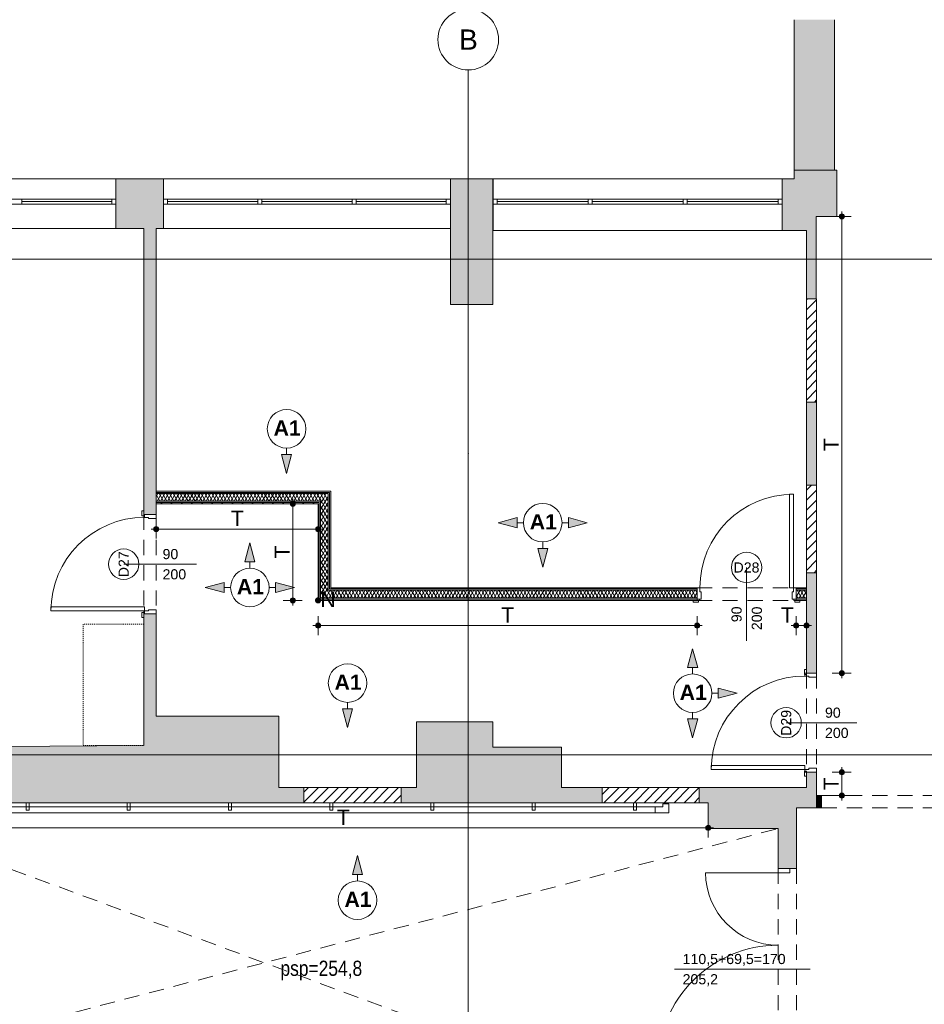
# Paper-space layout 'A-46 WYKOŃCZENIA ŚCIAN - PIĘTRO 1' of a CAD drawing. Header units: millimetres. Extents: x 0 to 500, y 0 to 350.
# Tile 5 of 13: x 139 to 229, y 196 to 293. Entities that reach past the tile are written whole.
import ezdxf
from ezdxf.xclip import XClip

# ---------------------------------------------------------------- set-up
doc = ezdxf.new("R2010")
doc.units = ezdxf.units.MM
doc.header["$MEASUREMENT"] = 0
doc.header["$XCLIPFRAME"] = 0
for name, pattern in [('DASHDOTX2', [1000, 500, -250, 0, -250]), ('Przer. długie kreski', [2.5, 1.5, -1]), ('PRZERYWANA_DU_A', [550, 350, -200]), ('STYLE_06', [0.026764, 0.014999, -0.005, 0.001765, -0.005])]:
    doc.linetypes.add(name, pattern=pattern)
for name, color, linetype in [('A__OKŁADZINY ŚCIAN', 7, 'Continuous'), ('A_podrys', 7, 'Continuous'), ('A_ściany', 7, 'Continuous'), ('A_ściany proj', 7, 'Continuous'), ('AR P NAROŻNIKI', 7, 'Continuous')]:
    doc.layers.add(name, color=color, linetype=linetype)
for name, color, linetype, lineweight in [('A__OKŁADZINY ŚCIAN_Nr_pióra__1', 7, 'Continuous', 20), ('A_ściany proj_Nr_pióra__1', 7, 'Continuous', 20), ('A_ściany_Nr_pióra__1', 7, 'Continuous', 20), ('AR P NAROŻNIKI_Nr_pióra__1', 7, 'Continuous', 20), ('AR P NAROŻNIKI_Nr_pióra__2', 8, 'Continuous', 13), ('Drzwi Archicad_Nr_pióra__1', 7, 'Continuous', 20), ('Drzwi Archicad_Nr_pióra__3', 252, 'Continuous', 13), ('Znaczniki drzwi Archicada_Nr_pióra__3', 252, 'Continuous', 13)]:
    doc.layers.add(name, color=color, linetype=linetype, lineweight=lineweight)
for name, color, linetype, lineweight, true_color in [('A__OKŁADZINY ŚCIAN_Nr_pióra__7', 7, 'Continuous', 18, 0x171717), ('A_osie_Nr_pióra__16', 7, 'Continuous', 5, 0x0f0f0f), ('A_osie_Nr_pióra__76', 7, 'Continuous', 5, 0x2d2d2d), ('A_sufit_Nr_pióra__4', 7, 'Continuous', 18, 0x4b4b4b), ('A_ściany proj_Nr_pióra__21', 7, 'Continuous', 5, 0xb0b0b0), ('A_ściany_Nr_pióra__10', 7, 'Continuous', 13, 0x4b4b4b), ('A_ściany_Nr_pióra__19', 7, 'Continuous', 5, 0x191919), ('A_ściany_Nr_pióra__4', 7, 'Continuous', 18, 0x4b4b4b), ('AR ODBOJOPORĘCZ_Nr_pióra__10', 7, 'Continuous', 13, 0x4b4b4b), ('AR P NAROŻNIKI_Nr_pióra__7', 7, 'Continuous', 18, 0x171717), ('Okna Archicada_Nr_pióra__19', 7, 'Continuous', 5, 0x191919)]:
    doc.layers.add(name, color=color, linetype=linetype, lineweight=lineweight, true_color=true_color)
doc.styles.add('STYL_AUTOMATYCZNY_1', font='arial.ttf')
doc.styles.add('STYL_AUTOMATYCZNY_2', font='ARIALN.TTF')
doc.styles.add('STYL_AUTOMATYCZNY_3', font='arial.ttf')
doc.styles.add('STYL_AUTOMATYCZNY_4', font='arial.ttf')
doc.styles.add('STYL_AUTOMATYCZNY_5', font='arial.ttf')
pattern_1 = [(45, (-1525.7979, -260.53075), (-0.49497475, 0.49497475), [])]
pattern_2 = [(0, (-1525.7979, -260.5307), (0, 1), [0, -1])]
pattern_3 = [(60, (-1525.7979, -260.53075), (-0.25980762, 0.15), []), (120, (-1525.7979, -260.53075), (0.25980762, 0.15), [])]

# ---------------------------------------------------------------- blocks, each defined once
blk = doc.blocks.new('Rysunek_1_1', base_point=(-1525.798, -260.531))
at = {"layer": 'A__OKŁADZINY ŚCIAN', "linetype": 'Continuous', "lineweight": 0, "true_color": 0x171717}
for points in [[(220.149, 273.773), (220.168, 273.678), (220.222, 273.596), (220.304, 273.542), (220.399, 273.523), (220.495, 273.542), (220.576, 273.596), (220.63, 273.678), (220.649, 273.773), (220.63, 273.869), (220.576, 273.95), (220.495, 274.004), (220.399, 274.023), (220.304, 274.004), (220.222, 273.95), (220.168, 273.869)], [(165.914, 245.374), (165.933, 245.278), (165.987, 245.197), (166.069, 245.143), (166.164, 245.124), (166.26, 245.143), (166.341, 245.197), (166.395, 245.278), (166.414, 245.374), (166.395, 245.47), (166.341, 245.551), (166.26, 245.605), (166.164, 245.624), (166.069, 245.605), (165.987, 245.551), (165.933, 245.47)], [(152.421, 242.874), (152.44, 242.778), (152.494, 242.697), (152.575, 242.643), (152.671, 242.624), (152.766, 242.643), (152.847, 242.697), (152.902, 242.778), (152.921, 242.874), (152.902, 242.97), (152.847, 243.051), (152.766, 243.105), (152.671, 243.124), (152.575, 243.105), (152.494, 243.051), (152.44, 242.97)], [(168.414, 242.874), (168.433, 242.778), (168.487, 242.697), (168.569, 242.643), (168.664, 242.624), (168.76, 242.643), (168.841, 242.697), (168.895, 242.778), (168.914, 242.874), (168.895, 242.97), (168.841, 243.051), (168.76, 243.105), (168.664, 243.124), (168.569, 243.105), (168.487, 243.051), (168.433, 242.97)], [(165.914, 235.824), (165.933, 235.728), (165.987, 235.647), (166.069, 235.593), (166.164, 235.574), (166.26, 235.593), (166.341, 235.647), (166.395, 235.728), (166.414, 235.824), (166.395, 235.92), (166.341, 236.001), (166.26, 236.055), (166.164, 236.074), (166.069, 236.055), (165.987, 236.001), (165.933, 235.92)], [(168.414, 233.324), (168.433, 233.228), (168.487, 233.147), (168.569, 233.093), (168.664, 233.074), (168.76, 233.093), (168.841, 233.147), (168.895, 233.228), (168.914, 233.324), (168.895, 233.42), (168.841, 233.501), (168.76, 233.555), (168.664, 233.574), (168.569, 233.555), (168.487, 233.501), (168.433, 233.42)], [(205.849, 233.324), (205.868, 233.228), (205.923, 233.147), (206.004, 233.093), (206.099, 233.074), (206.195, 233.093), (206.276, 233.147), (206.33, 233.228), (206.349, 233.324), (206.33, 233.42), (206.276, 233.501), (206.195, 233.555), (206.099, 233.574), (206.004, 233.555), (205.923, 233.501), (205.868, 233.42)], [(215.649, 233.324), (215.668, 233.228), (215.723, 233.147), (215.804, 233.093), (215.899, 233.074), (215.995, 233.093), (216.076, 233.147), (216.13, 233.228), (216.149, 233.324), (216.13, 233.42), (216.076, 233.501), (215.995, 233.555), (215.899, 233.574), (215.804, 233.555), (215.723, 233.501), (215.668, 233.42)], [(216.649, 233.324), (216.668, 233.228), (216.722, 233.147), (216.803, 233.093), (216.899, 233.074), (216.995, 233.093), (217.076, 233.147), (217.13, 233.228), (217.149, 233.324), (217.13, 233.42), (217.076, 233.501), (216.995, 233.555), (216.899, 233.574), (216.803, 233.555), (216.722, 233.501), (216.668, 233.42)], [(220.149, 228.624), (220.168, 228.528), (220.222, 228.447), (220.304, 228.393), (220.399, 228.374), (220.495, 228.393), (220.576, 228.447), (220.63, 228.528), (220.649, 228.624), (220.63, 228.72), (220.576, 228.801), (220.495, 228.855), (220.399, 228.874), (220.304, 228.855), (220.222, 228.801), (220.168, 228.72)], [(220.149, 218.824), (220.168, 218.728), (220.222, 218.647), (220.304, 218.593), (220.399, 218.574), (220.495, 218.593), (220.576, 218.647), (220.63, 218.728), (220.649, 218.824), (220.63, 218.92), (220.576, 219.001), (220.495, 219.055), (220.399, 219.074), (220.304, 219.055), (220.222, 219.001), (220.168, 218.92)], [(220.149, 216.524), (220.168, 216.428), (220.222, 216.347), (220.304, 216.293), (220.399, 216.274), (220.495, 216.293), (220.576, 216.347), (220.63, 216.428), (220.649, 216.524), (220.63, 216.62), (220.576, 216.701), (220.495, 216.755), (220.399, 216.774), (220.304, 216.755), (220.222, 216.701), (220.168, 216.62)], [(206.964, 213.324), (206.983, 213.228), (207.037, 213.147), (207.119, 213.093), (207.214, 213.074), (207.31, 213.093), (207.391, 213.147), (207.445, 213.228), (207.464, 213.324), (207.445, 213.42), (207.391, 213.501), (207.31, 213.555), (207.214, 213.574), (207.119, 213.555), (207.037, 213.501), (206.983, 213.42)]]:
    blk.add_hatch(color=250, dxfattribs=at).paths.add_polyline_path(points)
at = {"layer": 'A__OKŁADZINY ŚCIAN', "linetype": 'Continuous', "lineweight": 0, "true_color": 0x000000}
for points in [[(165.557, 248.372), (166.057, 250.238), (165.057, 250.238)], [(186.455, 243.498), (188.321, 242.998), (188.321, 243.998)], [(195.261, 243.498), (193.395, 243.998), (193.395, 242.998)], [(161.932, 241.497), (161.432, 239.631), (162.432, 239.631)], [(190.858, 239.095), (191.358, 240.961), (190.358, 240.961)], [(157.529, 237.094), (159.395, 236.594), (159.395, 237.594)], [(166.334, 237.094), (164.468, 237.594), (164.468, 236.594)], [(205.665, 231.045), (205.165, 229.179), (206.165, 229.179)], [(210.068, 226.642), (208.202, 227.142), (208.202, 226.142)], [(171.579, 223.241), (172.079, 225.107), (171.079, 225.107)], [(205.665, 222.239), (206.165, 224.105), (205.165, 224.105)], [(172.557, 210.586), (172.057, 208.72), (173.057, 208.72)]]:
    blk.add_hatch(color=18, dxfattribs=at).paths.add_polyline_path(points)
at = {"layer": 'A_ściany', "linetype": 'Continuous', "lineweight": 0, "true_color": 0x000000}
for points in [[(215.689, 278.354), (219.689, 278.354), (219.689, 293.221), (216.989, 293.221), (215.689, 293.221)], [(153.404, 272.594), (153.404, 277.494), (148.704, 277.494), (148.704, 272.594)], [(185.934, 277.494), (181.734, 277.494), (181.734, 272.594)], [(185.934, 265.074), (185.934, 277.494), (181.734, 272.594), (181.734, 265.074)], [(185.934, 277.494), (185.934, 272.374), (185.954, 272.374), (185.954, 277.494)], [(217.878, 265.62), (217.875, 273.773), (219.895, 273.773), (219.895, 278.354), (215.689, 278.354), (215.689, 277.494), (214.514, 277.494), (214.514, 272.374), (216.899, 272.374), (216.899, 265.62)], [(152.664, 272.594), (151.464, 272.594), (151.464, 244.3), (152.664, 244.3)], [(216.899, 255.42), (216.899, 247.204), (217.899, 247.204), (217.899, 255.42)], [(216.899, 228.624), (217.899, 228.624), (217.899, 238.554), (216.899, 238.554)], [(151.464, 224.374), (152.664, 224.374), (152.664, 234.5), (151.464, 234.5)], [(164.784, 224.374), (151.464, 224.374), (151.464, 221.474), (137.53, 221.373), (137.53, 215.824), (152.664, 215.824), (164.784, 215.824)], [(178.374, 215.824), (192.714, 215.824), (192.714, 221.324), (185.934, 221.324), (185.934, 223.824), (183.734, 223.824), (178.374, 223.824)], [(216.899, 217.324), (217.899, 217.324), (217.899, 218.824), (216.899, 218.824)], [(167.264, 217.324), (164.784, 217.324), (164.784, 215.824), (167.264, 215.824)], [(178.374, 217.324), (176.864, 217.324), (176.864, 215.824), (178.374, 215.824)], [(196.714, 217.324), (192.714, 217.324), (192.714, 215.824), (196.714, 215.824)], [(207.214, 217.324), (206.314, 217.324), (206.314, 215.824), (207.214, 215.824)], [(215.914, 217.324), (207.214, 217.324), (207.214, 213.274), (215.914, 213.274)], [(215.914, 215.324), (217.899, 215.324), (217.899, 217.324), (215.914, 217.324)], [(217.899, 216.524), (217.899, 215.324), (218.399, 215.324), (218.398, 216.524)], [(214.114, 213.274), (214.114, 209.304), (215.914, 209.304), (215.914, 213.274)]]:
    blk.add_hatch(color=18, dxfattribs=at).paths.add_polyline_path(points)
at = {"layer": 'A_ściany proj', "linetype": 'Continuous', "lineweight": 0, "true_color": 0x000000}
h = blk.add_hatch(dxfattribs=at)
h.set_pattern_fill('bloczki_ceramiczne_0001', color=18, style=0, pattern_type=2)
h.set_pattern_definition(pattern_1)
h.paths.add_polyline_path([(216.899, 265.62), (216.899, 255.42), (217.899, 255.42), (217.899, 265.62)])
at = {"layer": 'A_ściany proj', "linetype": 'Continuous', "lineweight": 13}
h = blk.add_hatch(dxfattribs=at)
h.set_pattern_fill('gypsum_0001', color=8, style=0, pattern_type=2)
h.set_pattern_definition(pattern_2)
h.paths.add_polyline_path([(169.914, 246.624), (152.671, 246.624), (152.671, 246.499), (169.789, 246.499)])
h = blk.add_hatch(dxfattribs=at)
h.set_pattern_fill('gypsum_0001', color=8, style=0, pattern_type=2)
h.set_pattern_definition(pattern_2)
h.paths.add_polyline_path([(169.789, 246.499), (152.671, 246.499), (152.671, 246.374), (169.664, 246.374)])
h = blk.add_hatch(dxfattribs=at)
h.set_pattern_fill('batt_insulation_0001', color=8, style=0, pattern_type=2)
h.set_pattern_definition(pattern_3)
h.paths.add_polyline_path([(152.671, 245.624), (168.914, 245.624), (169.664, 246.374), (152.671, 246.374)])
h = blk.add_hatch(dxfattribs=at)
h.set_pattern_fill('batt_insulation_0001', color=8, style=0, pattern_type=2)
h.set_pattern_definition(pattern_3)
h.paths.add_polyline_path([(168.914, 245.624), (168.914, 236.074), (169.664, 236.824), (169.664, 246.374)])
h = blk.add_hatch(dxfattribs=at)
h.set_pattern_fill('gypsum_0001', color=8, style=0, pattern_type=2)
h.set_pattern_definition(pattern_2)
h.paths.add_polyline_path([(169.789, 236.949), (169.789, 246.499), (169.664, 246.374), (169.664, 236.824)])
h = blk.add_hatch(dxfattribs=at)
h.set_pattern_fill('gypsum_0001', color=8, style=0, pattern_type=2)
h.set_pattern_definition(pattern_2)
h.paths.add_polyline_path([(169.914, 237.074), (169.914, 246.624), (169.789, 246.499), (169.789, 236.949)])
at = {"layer": 'A_ściany proj', "linetype": 'Continuous', "lineweight": 0, "true_color": 0x000000}
h = blk.add_hatch(dxfattribs=at)
h.set_pattern_fill('bloczki_ceramiczne_0001', color=18, style=0, pattern_type=2)
h.set_pattern_definition(pattern_1)
h.paths.add_polyline_path([(216.899, 247.204), (216.899, 238.554), (217.899, 238.554), (217.899, 247.204)])
at = {"layer": 'A_ściany proj', "linetype": 'Continuous', "lineweight": 13}
h = blk.add_hatch(dxfattribs=at)
h.set_pattern_fill('gypsum_0001', color=8, style=0, pattern_type=2)
h.set_pattern_definition(pattern_2)
h.paths.add_polyline_path([(152.671, 245.499), (168.789, 245.499), (168.914, 245.624), (152.671, 245.624)])
h = blk.add_hatch(dxfattribs=at)
h.set_pattern_fill('gypsum_0001', color=8, style=0, pattern_type=2)
h.set_pattern_definition(pattern_2)
h.paths.add_polyline_path([(152.671, 245.374), (168.664, 245.374), (168.789, 245.499), (152.671, 245.499)])
h = blk.add_hatch(dxfattribs=at)
h.set_pattern_fill('gypsum_0001', color=8, style=0, pattern_type=2)
h.set_pattern_definition(pattern_2)
h.paths.add_polyline_path([(168.664, 245.374), (168.664, 235.824), (168.789, 235.949), (168.789, 245.499)])
h = blk.add_hatch(dxfattribs=at)
h.set_pattern_fill('gypsum_0001', color=8, style=0, pattern_type=2)
h.set_pattern_definition(pattern_2)
h.paths.add_polyline_path([(168.789, 245.499), (168.789, 235.949), (168.914, 236.074), (168.914, 245.624)])
h = blk.add_hatch(dxfattribs=at)
h.set_pattern_fill('batt_insulation_0001', color=8, style=0, pattern_type=2)
h.set_pattern_definition(pattern_3)
h.paths.add_polyline_path([(169.664, 236.824), (168.914, 236.074), (206.099, 236.074), (206.099, 236.824)])
h = blk.add_hatch(dxfattribs=at)
h.set_pattern_fill('gypsum_0001', color=8, style=0, pattern_type=2)
h.set_pattern_definition(pattern_2)
h.paths.add_polyline_path([(169.789, 236.949), (169.664, 236.824), (206.099, 236.824), (206.099, 236.949)])
h = blk.add_hatch(dxfattribs=at)
h.set_pattern_fill('gypsum_0001', color=8, style=0, pattern_type=2)
h.set_pattern_definition(pattern_2)
h.paths.add_polyline_path([(169.914, 237.074), (169.789, 236.949), (206.099, 236.949), (206.099, 237.074)])
h = blk.add_hatch(dxfattribs=at)
h.set_pattern_fill('gypsum_0001', color=8, style=0, pattern_type=2)
h.set_pattern_definition(pattern_2)
h.paths.add_polyline_path([(215.899, 236.949), (216.899, 236.949), (216.899, 237.074), (215.899, 237.074)])
h = blk.add_hatch(dxfattribs=at)
h.set_pattern_fill('gypsum_0001', color=8, style=0, pattern_type=2)
h.set_pattern_definition(pattern_2)
h.paths.add_polyline_path([(216.899, 236.949), (215.899, 236.949), (215.899, 236.824), (216.899, 236.824)])
h = blk.add_hatch(dxfattribs=at)
h.set_pattern_fill('batt_insulation_0001', color=8, style=0, pattern_type=2)
h.set_pattern_definition(pattern_3)
h.paths.add_polyline_path([(215.899, 236.074), (216.899, 236.074), (216.899, 236.824), (215.899, 236.824)])
h = blk.add_hatch(dxfattribs=at)
h.set_pattern_fill('gypsum_0001', color=8, style=0, pattern_type=2)
h.set_pattern_definition(pattern_2)
h.paths.add_polyline_path([(168.789, 235.949), (168.664, 235.824), (206.099, 235.824), (206.099, 235.949)])
h = blk.add_hatch(dxfattribs=at)
h.set_pattern_fill('gypsum_0001', color=8, style=0, pattern_type=2)
h.set_pattern_definition(pattern_2)
h.paths.add_polyline_path([(168.914, 236.074), (168.789, 235.949), (206.099, 235.949), (206.099, 236.074)])
h = blk.add_hatch(dxfattribs=at)
h.set_pattern_fill('gypsum_0001', color=8, style=0, pattern_type=2)
h.set_pattern_definition(pattern_2)
h.paths.add_polyline_path([(215.899, 235.949), (216.899, 235.949), (216.899, 236.074), (215.899, 236.074)])
h = blk.add_hatch(dxfattribs=at)
h.set_pattern_fill('gypsum_0001', color=8, style=0, pattern_type=2)
h.set_pattern_definition(pattern_2)
h.paths.add_polyline_path([(216.899, 235.949), (215.899, 235.949), (215.899, 235.824), (216.899, 235.824)])
at = {"layer": 'A_ściany proj', "linetype": 'Continuous', "lineweight": 0, "true_color": 0x000000}
h = blk.add_hatch(dxfattribs=at)
h.set_pattern_fill('bloczki_ceramiczne_0001', color=18, style=0, pattern_type=2)
h.set_pattern_definition(pattern_1)
h.paths.add_polyline_path([(167.264, 215.824), (176.864, 215.824), (176.864, 217.324), (167.264, 217.324)])
h = blk.add_hatch(dxfattribs=at)
h.set_pattern_fill('bloczki_ceramiczne_0001', color=18, style=0, pattern_type=2)
h.set_pattern_definition(pattern_1)
h.paths.add_polyline_path([(196.714, 215.824), (206.314, 215.824), (206.314, 217.324), (196.714, 217.324)])
at = {"layer": 'AR P NAROŻNIKI', "linetype": 'Continuous', "lineweight": 0, "true_color": 0x171717}
blk.add_hatch(color=250, dxfattribs=at).paths.add_polyline_path([(168.914, 235.824, 1), (168.414, 235.824, 1)])
at = {"layer": 'A__OKŁADZINY ŚCIAN_Nr_pióra__1', "color": 7, "linetype": 'Continuous', "lineweight": 20}
for p, q in [((165.057, 250.238), (166.057, 250.238)), ((165.557, 248.372), (165.057, 250.238)), ((165.557, 250.872), (165.557, 250.238)), ((165.557, 248.372), (166.057, 250.238)), ((186.455, 243.498), (188.321, 243.998)), ((186.455, 243.498), (188.321, 242.998)), ((188.321, 243.998), (188.321, 242.998)), ((188.955, 243.498), (188.321, 243.498)), ((192.761, 243.498), (193.395, 243.498)), ((193.395, 242.998), (193.395, 243.998)), ((195.261, 243.498), (193.395, 243.998)), ((195.261, 243.498), (193.395, 242.998)), ((161.932, 241.497), (161.432, 239.631)), ((161.932, 241.497), (162.432, 239.631)), ((190.858, 241.595), (190.858, 240.961)), ((190.358, 240.961), (191.358, 240.961)), ((190.858, 239.095), (190.358, 240.961)), ((190.858, 239.095), (191.358, 240.961)), ((162.432, 239.631), (161.432, 239.631)), ((161.932, 238.997), (161.932, 239.631)), ((157.529, 237.094), (159.395, 237.594)), ((159.395, 237.594), (159.395, 236.594)), ((164.468, 236.594), (164.468, 237.594)), ((166.334, 237.094), (164.468, 237.594)), ((157.529, 237.094), (159.395, 236.594)), ((160.029, 237.094), (159.395, 237.094)), ((163.834, 237.094), (164.468, 237.094)), ((166.334, 237.094), (164.468, 236.594)), ((205.665, 231.045), (205.165, 229.179)), ((205.665, 231.045), (206.165, 229.179)), ((206.165, 229.179), (205.165, 229.179)), ((205.665, 228.545), (205.665, 229.179)), ((208.202, 226.142), (208.202, 227.142)), ((210.068, 226.642), (208.202, 227.142)), ((207.568, 226.642), (208.202, 226.642)), ((210.068, 226.642), (208.202, 226.142)), ((171.079, 225.107), (172.079, 225.107)), ((171.579, 223.241), (171.079, 225.107)), ((171.579, 225.741), (171.579, 225.107)), ((171.579, 223.241), (172.079, 225.107)), ((205.165, 224.105), (206.165, 224.105)), ((205.665, 222.239), (205.165, 224.105)), ((205.665, 224.739), (205.665, 224.105)), ((205.665, 222.239), (206.165, 224.105)), ((172.557, 210.586), (172.057, 208.72)), ((172.557, 210.586), (173.057, 208.72)), ((173.057, 208.72), (172.057, 208.72)), ((172.557, 208.086), (172.557, 208.72))]:
    blk.add_line(p, q, dxfattribs=at)
for centre in [(165.557, 252.775), (190.858, 243.498), (161.932, 237.094), (171.579, 227.644), (205.665, 226.642), (172.557, 206.183)]:
    blk.add_circle(centre, 1.903, dxfattribs=at)
at = {"layer": 'A__OKŁADZINY ŚCIAN_Nr_pióra__7', "color": 250, "linetype": 'Continuous', "lineweight": 18, "true_color": 0x171717}
for p, q in [((220.149, 273.773), (219.462, 273.773)), ((220.399, 274.023), (220.399, 274.273)), ((220.399, 228.874), (220.399, 273.523)), ((221.337, 273.773), (220.649, 273.773)), ((165.914, 245.374), (165.227, 245.374)), ((166.164, 245.624), (166.164, 245.874)), ((167.102, 245.374), (166.414, 245.374)), ((166.164, 236.074), (166.164, 245.124)), ((152.671, 243.124), (152.671, 243.812)), ((168.664, 243.124), (168.664, 243.812)), ((152.171, 242.874), (152.421, 242.874)), ((152.671, 241.937), (152.671, 242.624)), ((152.921, 242.874), (168.414, 242.874)), ((168.664, 241.937), (168.664, 242.624)), ((168.914, 242.874), (169.164, 242.874)), ((165.914, 235.824), (165.227, 235.824)), ((166.164, 235.324), (166.164, 235.574)), ((167.102, 235.824), (166.414, 235.824)), ((168.664, 233.574), (168.664, 234.262)), ((206.099, 233.574), (206.099, 234.262)), ((215.899, 233.574), (215.899, 234.262)), ((216.899, 233.574), (216.899, 234.262)), ((168.164, 233.324), (168.414, 233.324)), ((168.664, 232.387), (168.664, 233.074)), ((168.914, 233.324), (205.849, 233.324)), ((206.099, 232.387), (206.099, 233.074)), ((206.349, 233.324), (206.599, 233.324)), ((215.399, 233.324), (215.649, 233.324)), ((215.899, 232.387), (215.899, 233.074)), ((216.149, 233.324), (216.649, 233.324)), ((216.899, 232.387), (216.899, 233.074)), ((217.149, 233.324), (217.399, 233.324)), ((220.149, 228.624), (219.462, 228.624)), ((220.399, 228.124), (220.399, 228.374)), ((221.337, 228.624), (220.649, 228.624)), ((220.399, 219.074), (220.399, 219.324)), ((220.149, 218.824), (219.462, 218.824)), ((220.399, 216.774), (220.399, 218.574)), ((221.337, 218.824), (220.649, 218.824)), ((220.149, 216.524), (219.462, 216.524)), ((220.399, 216.024), (220.399, 216.274)), ((221.337, 216.524), (220.649, 216.524)), ((207.214, 213.574), (207.214, 214.262)), ((135.323, 213.324), (206.964, 213.324)), ((207.464, 213.324), (207.714, 213.324)), ((207.214, 212.387), (207.214, 213.074))]:
    blk.add_line(p, q, dxfattribs=at)
for centre in [(220.399, 273.773), (166.164, 245.374), (152.671, 242.874), (168.664, 242.874), (166.164, 235.824), (168.664, 233.324), (206.099, 233.324), (215.899, 233.324), (216.899, 233.324), (220.399, 228.624), (220.399, 218.824), (220.399, 216.524), (207.214, 213.324)]:
    blk.add_circle(centre, 0.25, dxfattribs=at)
at = {"layer": 'A_osie_Nr_pióra__16', "color": 250, "linetype": 'DASHDOTX2', "lineweight": 5, "true_color": 0x0f0f0f}
for p, q in [((183.499, 250.364), (183.499, 288.253)), ((343.393, 269.544), (119.195, 269.544)), ((183.499, 250.364), (183.499, 118.544)), ((343.393, 220.544), (119.195, 220.544))]:
    blk.add_line(p, q, dxfattribs=at)
blk.add_point((183.499, 250.364), dxfattribs=at)
blk.add_point((183.499, 250.364), dxfattribs=at)
at = {"layer": 'A_osie_Nr_pióra__76', "color": 250, "linetype": 'Continuous', "lineweight": 5, "true_color": 0x2d2d2d}
blk.add_circle((183.499, 291.253), 3, dxfattribs=at)
at = {"layer": 'A_sufit_Nr_pióra__4', "color": 251, "linetype": 'Przer. długie kreski', "lineweight": 18, "true_color": 0x4b4b4b}
for p, q in [((210.144, 182.704), (120.534, 215.824)), ((120.534, 188.804), (214.114, 213.264))]:
    blk.add_line(p, q, dxfattribs=at)
at = {"layer": 'A_ściany proj_Nr_pióra__1', "color": 7, "linetype": 'Continuous', "lineweight": 20}
for p, q in [((206.099, 235.824), (205.729, 235.824)), ((215.899, 235.824), (216.269, 235.824))]:
    blk.add_line(p, q, dxfattribs=at)
at = {"layer": 'A_ściany proj_Nr_pióra__1', "color": 7, "linetype": 'Continuous', "lineweight": 20, "flags": 128}
for points in [[(216.899, 265.62), (216.899, 255.42)], [(217.899, 265.62), (216.899, 265.62)], [(217.899, 255.42), (217.899, 265.62)], [(216.899, 255.42), (217.899, 255.42)], [(169.914, 246.624), (152.671, 246.624)], [(169.914, 237.074), (169.914, 246.624)], [(216.899, 247.204), (216.899, 238.554)], [(217.899, 247.204), (216.899, 247.204)], [(217.899, 238.554), (217.899, 247.204)], [(152.671, 245.374), (168.664, 245.374)], [(168.664, 245.374), (168.664, 235.824)], [(216.899, 238.554), (217.899, 238.554)], [(206.099, 237.074), (169.914, 237.074)], [(216.899, 237.074), (215.899, 237.074)], [(168.664, 235.824), (206.099, 235.824)], [(215.899, 235.824), (216.899, 235.824)], [(176.864, 217.324), (167.264, 217.324)], [(167.264, 217.324), (167.264, 215.824)], [(176.864, 215.824), (176.864, 217.324)], [(206.314, 217.324), (196.714, 217.324)], [(196.714, 217.324), (196.714, 215.824)], [(206.314, 215.824), (206.314, 217.324)], [(167.264, 215.824), (176.864, 215.824)], [(196.714, 215.824), (206.314, 215.824)]]:
    blk.add_lwpolyline(points, dxfattribs=at)
at = {"layer": 'A_ściany proj_Nr_pióra__21', "color": 253, "linetype": 'Continuous', "lineweight": 5, "true_color": 0xb0b0b0}
for p, q in [((169.789, 246.499), (152.671, 246.499)), ((169.664, 246.374), (152.671, 246.374)), ((169.664, 236.824), (169.664, 246.374)), ((169.789, 236.949), (169.789, 246.499)), ((152.671, 245.624), (168.914, 245.624)), ((152.671, 245.499), (168.789, 245.499)), ((168.789, 245.499), (168.789, 235.949)), ((168.914, 245.624), (168.914, 236.074)), ((206.099, 236.824), (169.664, 236.824)), ((206.099, 236.949), (169.789, 236.949)), ((206.099, 237.074), (206.099, 236.949)), ((206.099, 236.949), (206.099, 236.824)), ((206.099, 236.824), (206.099, 236.074)), ((215.899, 237.074), (215.899, 236.949)), ((216.899, 236.949), (215.899, 236.949)), ((215.899, 236.949), (215.899, 236.824)), ((216.899, 236.824), (215.899, 236.824)), ((215.899, 236.824), (215.899, 236.074)), ((168.789, 235.949), (206.099, 235.949)), ((168.914, 236.074), (206.099, 236.074)), ((206.099, 236.074), (206.099, 235.949)), ((206.099, 235.949), (206.099, 235.924)), ((206.099, 235.924), (206.099, 235.824)), ((215.899, 236.074), (216.899, 236.074)), ((215.899, 236.074), (215.899, 235.949)), ((215.899, 235.949), (216.899, 235.949)), ((215.899, 235.949), (215.899, 235.924)), ((215.899, 235.924), (215.899, 235.824))]:
    blk.add_line(p, q, dxfattribs=at)
at = {"layer": 'A_ściany proj_Nr_pióra__21', "color": 253, "linetype": 'Continuous', "lineweight": 5, "true_color": 0xb0b0b0, "flags": 128}
for points in [[(152.671, 246.499), (152.671, 246.624)], [(152.671, 246.374), (152.671, 246.499)], [(152.671, 245.624), (152.671, 246.374)], [(152.671, 245.499), (152.671, 245.624)], [(152.671, 245.374), (152.671, 245.499)], [(216.899, 236.949), (216.899, 237.074)], [(216.899, 236.824), (216.899, 236.949)], [(216.899, 236.074), (216.899, 236.824)], [(216.899, 235.949), (216.899, 236.074)], [(216.899, 235.824), (216.899, 235.949)]]:
    blk.add_lwpolyline(points, dxfattribs=at)
at = {"layer": 'A_ściany_Nr_pióra__1', "color": 7, "linetype": 'Continuous', "lineweight": 20}
for p, q in [((148.704, 277.494), (148.704, 272.594)), ((153.404, 277.494), (153.404, 272.594)), ((181.734, 277.494), (181.734, 272.594)), ((185.954, 272.374), (185.954, 277.494)), ((151.464, 244.3), (151.464, 244.67)), ((151.514, 244.3), (151.464, 244.3)), ((152.664, 244.3), (151.514, 244.3)), ((151.464, 234.5), (151.464, 234.13)), ((151.514, 234.5), (151.464, 234.5)), ((152.664, 234.5), (151.514, 234.5)), ((216.899, 228.624), (216.899, 228.994)), ((217.899, 228.624), (216.899, 228.624)), ((216.899, 218.824), (216.899, 218.454)), ((217.899, 218.824), (216.899, 218.824)), ((218.399, 215.324), (218.398, 216.524)), ((214.114, 209.304), (214.114, 209.674)), ((214.114, 209.304), (215.264, 209.304)), ((215.264, 209.304), (215.914, 209.304)), ((215.914, 209.304), (215.914, 209.674))]:
    blk.add_line(p, q, dxfattribs=at)
at = {"layer": 'A_ściany_Nr_pióra__1', "color": 7, "linetype": 'Continuous', "lineweight": 20, "flags": 128}
for points in [[(215.689, 293.221), (215.689, 278.354)], [(219.689, 278.354), (219.689, 293.221)], [(153.404, 277.494), (148.704, 277.494)], [(185.934, 277.494), (181.734, 277.494)], [(185.934, 265.074), (185.934, 277.494)], [(185.954, 277.494), (185.934, 277.494)], [(185.934, 277.494), (185.934, 272.374)], [(215.689, 277.494), (214.514, 277.494)], [(214.514, 277.494), (214.514, 272.374)], [(214.514, 272.374), (214.514, 277.494)], [(219.895, 278.354), (215.689, 278.354)], [(215.689, 278.354), (215.689, 277.494)], [(219.895, 273.773), (219.895, 278.354)], [(217.878, 265.62), (217.875, 273.773)], [(217.875, 273.773), (219.895, 273.773)], [(148.704, 272.594), (151.464, 272.594)], [(151.464, 272.594), (151.464, 244.3)], [(152.664, 272.594), (153.404, 272.594)], [(152.664, 244.3), (152.664, 272.594)], [(181.734, 272.594), (181.734, 265.074)], [(185.934, 272.374), (185.954, 272.374)], [(214.514, 272.374), (216.899, 272.374)], [(216.899, 272.374), (216.899, 265.62)], [(181.734, 265.074), (185.934, 265.074)], [(216.899, 265.62), (217.878, 265.62)], [(216.899, 255.42), (216.899, 247.204)], [(217.899, 255.42), (216.899, 255.42)], [(217.899, 247.204), (217.899, 255.42)], [(216.899, 247.204), (217.899, 247.204)], [(216.899, 238.554), (216.899, 228.624)], [(217.899, 238.554), (216.899, 238.554)], [(217.899, 228.624), (217.899, 238.554)], [(151.464, 234.5), (151.464, 224.374)], [(152.664, 224.374), (152.664, 234.5)], [(151.464, 224.374), (151.464, 221.474)], [(164.784, 224.374), (152.664, 224.374)], [(164.784, 217.324), (164.784, 224.374)], [(183.734, 223.824), (178.374, 223.824)], [(178.374, 223.824), (178.374, 217.324)], [(185.934, 223.824), (183.734, 223.824)], [(185.934, 221.324), (185.934, 223.824)], [(151.464, 221.474), (137.53, 221.373)], [(192.714, 221.324), (185.934, 221.324)], [(192.714, 217.324), (192.714, 221.324)], [(216.899, 218.824), (216.899, 217.324)], [(217.899, 217.324), (217.899, 218.824)], [(167.264, 217.324), (164.784, 217.324)], [(167.264, 215.824), (167.264, 217.324)], [(178.374, 217.324), (176.864, 217.324)], [(176.864, 217.324), (176.864, 215.824)], [(196.714, 217.324), (192.714, 217.324)], [(196.714, 215.824), (196.714, 217.324)], [(207.214, 217.324), (206.314, 217.324)], [(206.314, 217.324), (206.314, 215.824)], [(215.914, 217.324), (207.214, 217.324)], [(216.899, 217.324), (215.914, 217.324)], [(217.899, 215.324), (217.899, 217.324)], [(218.398, 216.524), (217.899, 216.524)], [(217.899, 216.524), (217.899, 215.324)], [(137.53, 215.824), (152.664, 215.824)], [(152.664, 215.824), (164.784, 215.824)], [(164.784, 215.824), (167.264, 215.824)], [(176.864, 215.824), (178.374, 215.824)], [(178.374, 215.824), (192.714, 215.824)], [(192.714, 215.824), (196.714, 215.824)], [(206.314, 215.824), (207.214, 215.824)], [(207.214, 215.824), (207.214, 213.274)], [(215.914, 213.274), (215.914, 215.324)], [(215.914, 215.324), (217.899, 215.324)], [(217.899, 215.324), (218.399, 215.324)], [(207.214, 213.274), (214.114, 213.274)], [(214.114, 213.274), (214.114, 209.304)], [(215.914, 209.304), (215.914, 213.274)]]:
    blk.add_lwpolyline(points, dxfattribs=at)
at = {"layer": 'A_ściany_Nr_pióra__10', "color": 251, "linetype": 'Przer. długie kreski', "lineweight": 13, "true_color": 0x4b4b4b}
for p, q in [((218.398, 216.524), (245.899, 216.524)), ((218.399, 215.324), (245.9, 215.324)), ((214.114, 209.304), (214.114, 189.454)), ((215.914, 209.304), (215.914, 189.454))]:
    blk.add_line(p, q, dxfattribs=at)
at = {"layer": 'A_ściany_Nr_pióra__19', "color": 250, "linetype": 'Continuous', "lineweight": 5, "true_color": 0x191919}
for p, q in [((148.704, 277.494), (120.374, 277.494)), ((181.734, 277.494), (153.404, 277.494)), ((214.514, 277.494), (185.954, 277.494)), ((120.374, 272.594), (148.704, 272.594)), ((153.404, 272.594), (181.734, 272.594)), ((185.954, 272.374), (214.514, 272.374))]:
    blk.add_line(p, q, dxfattribs=at)
at = {"layer": 'A_ściany_Nr_pióra__4', "color": 251, "linetype": 'STYLE_06', "lineweight": 18, "true_color": 0x4b4b4b, "flags": 128}
blk.add_lwpolyline([(151.464, 221.474), (151.464, 233.474), (145.464, 233.474), (145.464, 221.474)], close=True, dxfattribs=at)
at = {"layer": 'AR ODBOJOPORĘCZ_Nr_pióra__10', "color": 251, "linetype": 'Continuous', "lineweight": 13, "true_color": 0x4b4b4b}
for p, q in [((136.275, 215.418), (202.707, 215.418)), ((140.117, 215.824), (139.817, 215.824)), ((139.817, 215.824), (139.817, 215.094)), ((140.117, 215.094), (140.117, 215.824)), ((150.117, 215.824), (149.817, 215.824)), ((149.817, 215.824), (149.817, 215.094)), ((150.117, 215.094), (150.117, 215.824)), ((160.117, 215.824), (159.817, 215.824)), ((159.817, 215.824), (159.817, 215.094)), ((160.117, 215.094), (160.117, 215.824)), ((170.117, 215.824), (169.817, 215.824)), ((169.817, 215.824), (169.817, 215.094)), ((170.117, 215.094), (170.117, 215.824)), ((180.117, 215.824), (179.817, 215.824)), ((179.817, 215.824), (179.817, 215.094)), ((180.117, 215.094), (180.117, 215.824)), ((190.117, 215.824), (189.817, 215.824)), ((189.817, 215.824), (189.817, 215.094)), ((190.117, 215.094), (190.117, 215.824)), ((200.117, 215.824), (199.817, 215.824)), ((199.817, 215.824), (199.817, 215.094)), ((200.117, 215.094), (200.117, 215.824)), ((201.951, 214.824), (201.951, 215.418)), ((202.707, 215.418), (202.707, 215.721)), ((202.707, 215.721), (203.301, 215.721)), ((203.3, 214.824), (203.3, 215.721)), ((203.3, 215.721), (203.301, 214.824)), ((135.681, 214.824), (203.301, 214.824)), ((135.682, 214.824), (203.3, 214.824)), ((139.817, 215.094), (140.117, 215.094)), ((149.817, 215.094), (150.117, 215.094)), ((159.817, 215.094), (160.117, 215.094)), ((169.817, 215.094), (170.117, 215.094)), ((179.817, 215.094), (180.117, 215.094)), ((189.817, 215.094), (190.117, 215.094)), ((199.817, 215.094), (200.117, 215.094))]:
    blk.add_line(p, q, dxfattribs=at)
at = {"layer": 'AR P NAROŻNIKI_Nr_pióra__1', "color": 7, "linetype": 'Continuous', "lineweight": 20}
blk.add_circle((168.664, 235.824), 0.25, dxfattribs=at)
at = {"layer": 'AR P NAROŻNIKI_Nr_pióra__2', "color": 8, "linetype": 'PRZERYWANA_DU_A', "lineweight": 13, "flags": 128}
blk.add_lwpolyline([(168.914, 235.824, 1), (168.414, 235.824, 1)], format="xyb", close=True, dxfattribs=at)
at = {"layer": 'Drzwi Archicad_Nr_pióra__1', "color": 7, "linetype": 'Continuous', "lineweight": 20}
for p, q in [((218.399, 215.324), (218.398, 216.524)), ((214.114, 209.304), (214.114, 209.674)), ((214.114, 209.304), (214.114, 209.674)), ((214.114, 208.904), (214.114, 209.304)), ((214.114, 209.304), (215.264, 209.304)), ((214.114, 209.304), (215.264, 209.304)), ((214.114, 209.304), (215.264, 209.304)), ((215.264, 209.304), (215.264, 208.904)), ((215.264, 209.304), (215.914, 209.304)), ((215.264, 209.304), (215.914, 209.304)), ((215.914, 209.304), (215.914, 209.674)), ((215.914, 209.304), (215.914, 209.674)), ((214.114, 208.904), (206.944, 208.904)), ((215.264, 208.904), (214.114, 208.904))]:
    blk.add_line(p, q, dxfattribs=at)
for centre, radius, start, end in [((214.114, 208.904), 7.17, 180, 270), ((214.114, 189.854), 11.88, 90, 180)]:
    blk.add_arc(centre, radius, start, end, dxfattribs=at)
at = {"layer": 'Drzwi Archicad_Nr_pióra__3', "color": 252, "linetype": 'Continuous', "lineweight": 13}
for p, q in [((215.219, 237.074), (215.219, 246.314)), ((215.219, 246.314), (215.619, 246.314)), ((215.619, 246.314), (215.619, 237.074)), ((151.274, 244.17), (151.274, 244.67)), ((151.274, 244.67), (151.464, 244.67)), ((151.464, 244.67), (151.464, 244.17)), ((151.464, 244.3), (151.464, 244.67)), ((151.464, 244.3), (151.464, 244.67)), ((151.464, 244.05), (151.464, 244.3)), ((151.464, 244.3), (151.514, 244.3)), ((151.514, 244.3), (151.464, 244.3)), ((151.514, 244.3), (151.464, 244.3)), ((151.514, 244.3), (151.514, 244.05)), ((151.514, 244.02), (151.514, 244.3)), ((151.514, 244.3), (152.664, 244.3)), ((152.664, 244.3), (151.514, 244.3)), ((152.664, 244.3), (151.514, 244.3)), ((152.664, 244.3), (152.664, 243.9)), ((151.464, 244.17), (151.274, 244.17)), ((151.514, 244.05), (151.464, 244.05)), ((151.914, 244.02), (151.514, 244.02)), ((151.914, 243.9), (151.914, 244.02)), ((152.664, 243.9), (151.914, 243.9)), ((206.379, 237.074), (206.099, 237.074)), ((206.099, 237.074), (206.099, 235.924)), ((206.099, 237.074), (206.099, 236.949)), ((206.099, 237.074), (206.099, 236.949)), ((206.099, 236.949), (206.099, 236.824)), ((206.099, 236.949), (206.099, 236.824)), ((206.099, 236.824), (206.099, 236.074)), ((206.099, 236.824), (206.099, 236.074)), ((206.379, 236.674), (206.379, 237.074)), ((206.499, 236.674), (206.379, 236.674)), ((206.499, 235.924), (206.499, 236.674)), ((215.619, 237.074), (215.219, 237.074)), ((215.619, 236.674), (215.499, 236.674)), ((215.499, 236.674), (215.499, 235.924)), ((215.899, 237.074), (215.619, 237.074)), ((215.619, 237.074), (215.619, 236.674)), ((215.899, 235.924), (215.899, 237.074)), ((215.899, 237.074), (215.899, 236.949)), ((215.899, 237.074), (215.899, 236.949)), ((215.899, 236.949), (215.899, 236.824)), ((215.899, 236.949), (215.899, 236.824)), ((215.899, 236.824), (215.899, 236.074)), ((215.899, 236.824), (215.899, 236.074)), ((205.729, 235.634), (205.729, 235.824)), ((205.729, 235.824), (206.229, 235.824)), ((206.099, 235.824), (205.729, 235.824)), ((206.099, 235.824), (205.729, 235.824)), ((206.229, 235.634), (205.729, 235.634)), ((206.099, 236.074), (206.099, 235.949)), ((206.099, 236.074), (206.099, 235.949)), ((206.099, 235.949), (206.099, 235.924)), ((206.099, 235.949), (206.099, 235.924)), ((206.099, 235.824), (206.099, 235.924)), ((206.099, 235.924), (206.349, 235.924)), ((206.099, 235.924), (206.499, 235.924)), ((206.099, 235.924), (206.099, 235.824)), ((206.099, 235.924), (206.099, 235.824)), ((206.349, 235.824), (206.099, 235.824)), ((206.229, 235.824), (206.229, 235.634)), ((206.349, 235.924), (206.349, 235.824)), ((215.499, 235.924), (215.899, 235.924)), ((215.649, 235.824), (215.649, 235.924)), ((215.649, 235.924), (215.899, 235.924)), ((215.899, 235.824), (215.649, 235.824)), ((215.769, 235.824), (216.269, 235.824)), ((215.769, 235.634), (215.769, 235.824)), ((216.269, 235.634), (215.769, 235.634)), ((215.899, 236.074), (215.899, 235.949)), ((215.899, 236.074), (215.899, 235.949)), ((215.899, 235.949), (215.899, 235.924)), ((215.899, 235.949), (215.899, 235.924)), ((215.899, 235.924), (215.899, 235.824)), ((215.899, 235.924), (215.899, 235.824)), ((215.899, 235.924), (215.899, 235.824)), ((215.899, 235.824), (216.269, 235.824)), ((215.899, 235.824), (216.269, 235.824)), ((216.269, 235.824), (216.269, 235.634)), ((151.514, 235.18), (142.274, 235.18)), ((142.274, 235.18), (142.274, 234.78)), ((142.274, 234.78), (151.514, 234.78)), ((151.274, 234.13), (151.274, 234.63)), ((151.274, 234.63), (151.464, 234.63)), ((151.464, 234.5), (151.464, 234.75)), ((151.464, 234.75), (151.514, 234.75)), ((151.464, 234.63), (151.464, 234.13)), ((151.514, 234.78), (151.514, 235.18)), ((151.514, 234.5), (151.514, 234.78)), ((151.514, 234.78), (151.914, 234.78)), ((151.514, 234.75), (151.514, 234.5)), ((151.914, 234.78), (151.914, 234.9)), ((151.914, 234.9), (152.664, 234.9)), ((152.664, 234.9), (152.664, 234.5)), ((151.464, 234.13), (151.274, 234.13)), ((151.514, 234.5), (151.464, 234.5)), ((151.514, 234.5), (151.464, 234.5)), ((151.514, 234.5), (151.464, 234.5)), ((151.464, 234.5), (151.464, 234.13)), ((151.464, 234.5), (151.464, 234.13)), ((152.664, 234.5), (151.514, 234.5)), ((152.664, 234.5), (151.514, 234.5)), ((152.664, 234.5), (151.514, 234.5)), ((216.709, 228.494), (216.709, 228.994)), ((216.709, 228.994), (216.899, 228.994)), ((216.899, 228.994), (216.899, 228.494)), ((216.899, 228.624), (216.899, 228.994)), ((216.899, 228.624), (216.899, 228.994)), ((216.899, 228.494), (216.709, 228.494)), ((216.749, 228.344), (216.749, 228.624)), ((216.749, 228.624), (217.899, 228.624)), ((217.149, 228.344), (216.749, 228.344)), ((217.899, 228.624), (216.899, 228.624)), ((217.899, 228.624), (216.899, 228.624)), ((217.149, 228.224), (217.149, 228.344)), ((217.899, 228.224), (217.149, 228.224)), ((217.899, 228.624), (217.899, 228.224)), ((216.749, 219.504), (207.509, 219.504)), ((207.509, 219.504), (207.509, 219.104)), ((207.509, 219.104), (216.749, 219.104)), ((216.749, 219.104), (216.749, 219.504)), ((216.749, 218.824), (216.749, 219.104)), ((216.749, 219.104), (217.149, 219.104)), ((217.149, 219.104), (217.149, 219.224)), ((217.149, 219.224), (217.899, 219.224)), ((217.899, 219.224), (217.899, 218.824)), ((216.709, 218.454), (216.709, 218.954)), ((216.709, 218.954), (216.899, 218.954)), ((216.899, 218.454), (216.709, 218.454)), ((217.899, 218.824), (216.749, 218.824)), ((216.899, 218.954), (216.899, 218.454)), ((217.899, 218.824), (216.899, 218.824)), ((217.899, 218.824), (216.899, 218.824)), ((216.899, 218.824), (216.899, 218.454)), ((216.899, 218.824), (216.899, 218.454))]:
    blk.add_line(p, q, dxfattribs=at)
at = {"layer": 'Drzwi Archicad_Nr_pióra__3', "color": 252, "linetype": 'Przer. długie kreski', "lineweight": 13}
for p, q in [((151.464, 244.3), (151.464, 234.5)), ((152.664, 244.3), (152.664, 234.5)), ((206.099, 237.074), (215.899, 237.074)), ((206.099, 235.824), (215.899, 235.824)), ((216.899, 228.624), (216.899, 218.824)), ((217.899, 228.624), (217.899, 218.824))]:
    blk.add_line(p, q, dxfattribs=at)
at = {"layer": 'Drzwi Archicad_Nr_pióra__3', "color": 252, "linetype": 'Continuous', "lineweight": 13}
for centre, start, end in [((215.619, 237.074), 90, 180), ((151.514, 234.78), 90, 180), ((216.749, 219.104), 89.99996, 179.99996)]:
    blk.add_arc(centre, 9.24, start, end, dxfattribs=at)
at = {"layer": 'Okna Archicada_Nr_pióra__19', "color": 250, "linetype": 'Continuous', "lineweight": 5, "true_color": 0x191919}
for p, q in [((148.704, 275.494), (120.374, 275.494)), ((139.394, 275.494), (139.394, 274.994)), ((148.304, 275.494), (148.304, 274.994)), ((148.704, 274.994), (148.704, 275.494)), ((181.734, 275.494), (153.404, 275.494)), ((153.404, 275.494), (153.404, 274.994)), ((153.804, 275.494), (153.804, 274.994)), ((162.714, 275.494), (162.714, 274.994)), ((163.114, 275.494), (163.114, 274.994)), ((172.024, 275.494), (172.024, 274.994)), ((172.424, 275.494), (172.424, 274.994)), ((181.334, 275.494), (181.334, 274.994)), ((181.734, 274.994), (181.734, 275.494)), ((185.954, 274.994), (185.954, 275.494)), ((185.954, 275.494), (214.514, 275.494)), ((186.354, 275.494), (186.354, 274.994)), ((195.341, 275.494), (195.341, 274.994)), ((195.741, 275.494), (195.741, 274.994)), ((204.728, 275.494), (204.728, 274.994)), ((205.128, 275.494), (205.128, 274.994)), ((214.114, 275.494), (214.114, 274.994)), ((214.514, 275.494), (214.514, 274.994)), ((120.374, 274.994), (148.704, 274.994)), ((139.394, 275.244), (148.304, 275.244)), ((153.404, 274.994), (181.734, 274.994)), ((153.804, 275.244), (162.714, 275.244)), ((163.114, 275.244), (172.024, 275.244)), ((172.424, 275.244), (181.334, 275.244)), ((214.514, 274.994), (185.954, 274.994)), ((195.341, 275.244), (186.354, 275.244)), ((204.728, 275.244), (195.741, 275.244)), ((214.114, 275.244), (205.128, 275.244))]:
    blk.add_line(p, q, dxfattribs=at)
at = {"layer": 'Znaczniki drzwi Archicada_Nr_pióra__3', "color": 252, "linetype": 'Continuous', "lineweight": 13}
for p, q in [((149.464, 239.4), (156.664, 239.4)), ((210.999, 239.074), (210.999, 231.824)), ((214.899, 223.724), (221.899, 223.724)), ((203.872, 199.379), (217.26, 199.379))]:
    blk.add_line(p, q, dxfattribs=at)
at = {"layer": 'Znaczniki drzwi Archicada_Nr_pióra__3', "color": 252, "linetype": 'Continuous', "lineweight": 13, "flags": 128}
for points in [[(149.464, 240.9, 1), (149.464, 237.9, 1)], [(212.499, 239.074, 1), (209.499, 239.074, 1)], [(214.899, 225.224, 1), (214.899, 222.224, 1)]]:
    blk.add_lwpolyline(points, format="xyb", close=True, dxfattribs=at)
at = {"layer": 'A__OKŁADZINY ŚCIAN_Nr_pióra__1', "color": 7, "linetype": 'Continuous', "lineweight": 20, "char_height": 1.5, "attachment_point": 4, "style": 'STYL_AUTOMATYCZNY_3'}
for insert in [(164.274, 252.861), (189.576, 243.584), (160.649, 237.18), (170.297, 227.729), (204.383, 226.728), (171.275, 206.269)]:
    blk.add_mtext('\\A1;{\\pql;\\fArial|b1|i0|c238|p0;\\W1.000000;A1}', dxfattribs=dict(at, insert=insert))
at = {"layer": 'A__OKŁADZINY ŚCIAN_Nr_pióra__7', "color": 250, "linetype": 'Continuous', "lineweight": 18, "true_color": 0x171717, "char_height": 1.5, "width": 1.25659, "attachment_point": 7, "rotation": 90, "style": 'STYL_AUTOMATYCZNY_5'}
for insert in [(220.099, 250.57), (165.864, 239.971), (220.099, 217.046)]:
    blk.add_mtext('\\A1;{\\pql;\\fArial|b0|i0|c238|p0;\\W1.000000;T}', dxfattribs=dict(at, insert=insert))
at = {"layer": 'A__OKŁADZINY ŚCIAN_Nr_pióra__7', "color": 250, "linetype": 'Continuous', "lineweight": 18, "true_color": 0x171717, "char_height": 1.5, "width": 1.25659, "attachment_point": 7, "style": 'STYL_AUTOMATYCZNY_5'}
for insert in [(160.039, 243.174), (186.753, 233.624), (214.393, 233.624), (170.515, 213.624)]:
    blk.add_mtext('\\A1;{\\pql;\\fArial|b0|i0|c238|p0;\\W1.000000;T}', dxfattribs=dict(at, insert=insert))
at = {"layer": 'A_osie_Nr_pióra__76', "color": 250, "linetype": 'Continuous', "lineweight": 5, "true_color": 0x2d2d2d, "insert": (182.584, 292.253), "char_height": 2, "attachment_point": 1, "style": 'STYL_AUTOMATYCZNY_1'}
blk.add_mtext('\\A1;{\\pql;\\pt0;\\fArial|b0|i0|c238|p0;\\W1.000000;B}', dxfattribs=at)
at = {"layer": 'A_sufit_Nr_pióra__4', "color": 251, "linetype": 'Continuous', "lineweight": 18, "true_color": 0x4b4b4b, "insert": (168.987, 199.227), "char_height": 1.5, "attachment_point": 5, "style": 'STYL_AUTOMATYCZNY_2'}
blk.add_mtext('\\A1;{\\pqc;\\fArial Narrow|b0|i0|c238|p0;\\W1.000000;psp=254,8}', dxfattribs=at)
at = {"layer": 'AR P NAROŻNIKI_Nr_pióra__7', "color": 250, "linetype": 'Continuous', "lineweight": 18, "true_color": 0x171717, "insert": (168.89, 235.916), "char_height": 1.5, "attachment_point": 4, "style": 'STYL_AUTOMATYCZNY_1'}
blk.add_mtext('\\A1;{\\pql;\\fArial|b0|i0|c238|p0;\\W1.000000;N}', dxfattribs=at)
at = {"layer": 'Znaczniki drzwi Archicada_Nr_pióra__3', "color": 252, "linetype": 'Continuous', "lineweight": 13, "char_height": 1, "attachment_point": 7, "style": 'STYL_AUTOMATYCZNY_4'}
for s, insert, rotation in [('\\A1;{\\pql;\\fArial CE|b0|i0|c238|p0;\\W1.000000;D27}', (149.964, 238.105), 90), ('\\A1;{\\pql;\\fArial CE|b0|i0|c238|p0;\\W1.000000;90}', (210.517, 233.663), 90), ('\\A1;{\\pql;\\fArial CE|b0|i0|c238|p0;\\W1.000000;200}', (212.517, 232.878), 90), ('\\A1;{\\pql;\\fArial CE|b0|i0|c238|p0;\\W1.000000;90}', (218.74, 224.207), 359.99996), ('\\A1;{\\pql;\\fArial CE|b0|i0|c238|p0;\\W1.000000;D29}', (215.416, 222.429), 89.99996), ('\\A1;{\\pql;\\fArial CE|b0|i0|c238|p0;\\W1.000000;200}', (218.74, 222.207), 359.99996)]:
    blk.add_mtext(s, dxfattribs=dict(at, insert=insert, rotation=rotation))
at = {"layer": 'Znaczniki drzwi Archicada_Nr_pióra__3', "color": 252, "linetype": 'Continuous', "lineweight": 13, "char_height": 1, "attachment_point": 7}
for s, insert, style in [('\\A1;{\\pql;\\fArial CE|b0|i0|c238|p0;\\W1.000000;90}', (153.305, 239.883), 'STYL_AUTOMATYCZNY_4'), ('\\A1;{\\pql;\\fArial CE|b0|i0|c238|p0;\\W1.000000;D28}', (209.704, 238.557), 'STYL_AUTOMATYCZNY_4'), ('\\A1;{\\pql;\\fArial CE|b0|i0|c238|p0;\\W1.000000;200}', (153.305, 237.883), 'STYL_AUTOMATYCZNY_4'), ('\\A1;{\\pql;\\pt1;\\fArial|b0|i0|c238|p0;\\W1.000000;110,5+69,5=170}', (204.674, 199.685), 'STYL_AUTOMATYCZNY_1'), ('\\A1;{\\pql;\\pt1;\\fArial|b0|i0|c238|p0;\\W1.000000;205,2}', (204.674, 197.685), 'STYL_AUTOMATYCZNY_1')]:
    blk.add_mtext(s, dxfattribs=dict(at, insert=insert, style=style))

psp = doc.layouts.new('A-46 WYKOŃCZENIA ŚCIAN - PIĘTRO 1')

# ---------------------------------------------------------------- block references
at = {"layer": 'A_podrys', "color": 37, "linetype": 'Continuous', "lineweight": 5, "true_color": 0x656532}
ref = psp.add_blockref('Rysunek_1_1', (-1525.798, -260.531), dxfattribs=at)
XClip(ref).set_block_clipping_path([(92.9434683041, 118.5440889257), (343.3934395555, 327.3540889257)])

doc.saveas('drawing.dxf')
